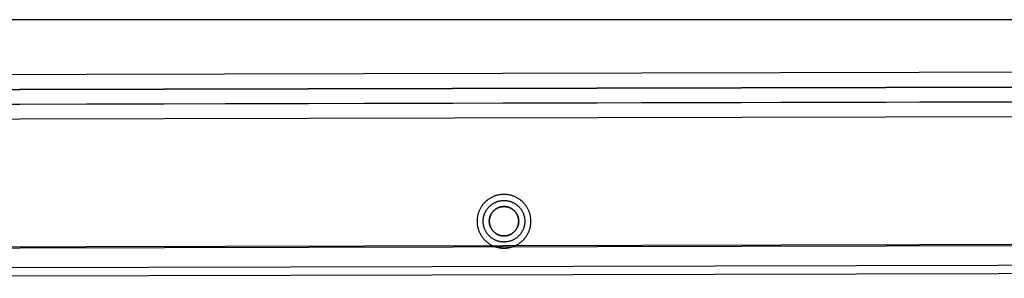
# Model space of a CAD drawing. Header units: millimetres. Extents: x -443 to 78, y -75 to 91.
# Tile 12 of 40: x -282 to -202, y 58 to 79. Entities that reach past the tile are written whole.
import ezdxf

# ---------------------------------------------------------------- set-up
doc = ezdxf.new("R2010")
doc.units = ezdxf.units.MM
doc.header["$MEASUREMENT"] = 0
doc.layers.add('Predefinito', color=5, linetype='Continuous')

msp = doc.modelspace()

# ---------------------------------------------------------------- linework, layer by layer
at = {"layer": 'Predefinito'}
for points in [[(-432.094, 79.164), (-153.494, 79.164)], [(-432.094, 79.164), (-153.494, 79.164)], [(-240.594, 62.664), (-240.594, 62.713), (-240.596, 62.762), (-240.599, 62.812), (-240.603, 62.862), (-240.608, 62.912), (-240.614, 62.963), (-240.622, 63.013), (-240.63, 63.064), (-240.641, 63.116), (-240.652, 63.167), (-240.665, 63.218), (-240.679, 63.269), (-240.694, 63.321), (-240.711, 63.372), (-240.729, 63.423), (-240.748, 63.474), (-240.769, 63.525), (-240.791, 63.575), (-240.815, 63.625), (-240.839, 63.675), (-240.866, 63.724), (-240.893, 63.772), (-240.922, 63.82), (-240.952, 63.868), (-240.984, 63.915), (-241.017, 63.961), (-241.051, 64.006), (-241.086, 64.051), (-241.122, 64.094), (-241.16, 64.137), (-241.198, 64.179), (-241.238, 64.22), (-241.279, 64.259), (-241.321, 64.298), (-241.363, 64.336), (-241.407, 64.372), (-241.452, 64.407), (-241.497, 64.441), (-241.543, 64.474), (-241.59, 64.506), (-241.637, 64.536), (-241.685, 64.565), (-241.734, 64.592), (-241.783, 64.618), (-241.833, 64.643), (-241.883, 64.667), (-241.933, 64.689), (-241.984, 64.71), (-242.035, 64.729), (-242.086, 64.747), (-242.137, 64.764), (-242.188, 64.779), (-242.24, 64.793), (-242.291, 64.806), (-242.342, 64.817), (-242.393, 64.827), (-242.444, 64.836), (-242.495, 64.844), (-242.546, 64.85), (-242.596, 64.855), (-242.646, 64.859), (-242.696, 64.862), (-242.745, 64.864), (-242.794, 64.864), (-242.843, 64.864), (-242.892, 64.862), (-242.941, 64.859), (-242.991, 64.855), (-243.042, 64.85), (-243.092, 64.844), (-243.143, 64.836), (-243.194, 64.827), (-243.245, 64.817), (-243.296, 64.806), (-243.348, 64.793), (-243.399, 64.779), (-243.45, 64.764), (-243.502, 64.747), (-243.553, 64.729), (-243.604, 64.71), (-243.654, 64.689), (-243.705, 64.667), (-243.755, 64.643), (-243.804, 64.618), (-243.853, 64.592), (-243.902, 64.565), (-243.95, 64.536), (-243.998, 64.506), (-244.044, 64.474), (-244.091, 64.441), (-244.136, 64.407), (-244.18, 64.372), (-244.224, 64.336), (-244.267, 64.298), (-244.309, 64.259), (-244.349, 64.22), (-244.389, 64.179), (-244.428, 64.137), (-244.465, 64.094), (-244.502, 64.051), (-244.537, 64.006), (-244.571, 63.961), (-244.604, 63.915), (-244.635, 63.868), (-244.665, 63.82), (-244.694, 63.772), (-244.722, 63.724), (-244.748, 63.675), (-244.773, 63.625), (-244.796, 63.575), (-244.818, 63.525), (-244.839, 63.474), (-244.859, 63.423), (-244.877, 63.372), (-244.893, 63.321), (-244.909, 63.269), (-244.923, 63.218), (-244.936, 63.167), (-244.947, 63.116), (-244.957, 63.064), (-244.966, 63.013), (-244.973, 62.963), (-244.98, 62.912), (-244.985, 62.862), (-244.989, 62.812), (-244.992, 62.762), (-244.993, 62.713), (-244.994, 62.664)], [(-244.494, 62.664), (-244.493, 62.702), (-244.492, 62.74), (-244.49, 62.778), (-244.487, 62.817), (-244.483, 62.856), (-244.478, 62.895), (-244.472, 62.934), (-244.465, 62.973), (-244.458, 63.013), (-244.449, 63.053), (-244.439, 63.092), (-244.428, 63.132), (-244.416, 63.172), (-244.403, 63.211), (-244.389, 63.251), (-244.374, 63.29), (-244.358, 63.329), (-244.341, 63.368), (-244.323, 63.407), (-244.304, 63.445), (-244.284, 63.483), (-244.262, 63.521), (-244.24, 63.558), (-244.217, 63.594), (-244.192, 63.631), (-244.167, 63.666), (-244.141, 63.701), (-244.114, 63.736), (-244.085, 63.769), (-244.056, 63.802), (-244.027, 63.835), (-243.996, 63.866), (-243.964, 63.897), (-243.932, 63.927), (-243.899, 63.956), (-243.865, 63.984), (-243.831, 64.011), (-243.796, 64.037), (-243.76, 64.063), (-243.724, 64.087), (-243.687, 64.11), (-243.65, 64.133), (-243.613, 64.154), (-243.575, 64.174), (-243.536, 64.193), (-243.498, 64.212), (-243.459, 64.229), (-243.419, 64.245), (-243.38, 64.26), (-243.341, 64.274), (-243.301, 64.287), (-243.261, 64.298), (-243.222, 64.309), (-243.182, 64.319), (-243.143, 64.328), (-243.103, 64.336), (-243.064, 64.343), (-243.024, 64.348), (-242.985, 64.353), (-242.946, 64.357), (-242.908, 64.36), (-242.87, 64.362), (-242.831, 64.364), (-242.794, 64.364), (-242.756, 64.364), (-242.718, 64.362), (-242.68, 64.36), (-242.641, 64.357), (-242.602, 64.353), (-242.563, 64.348), (-242.524, 64.343), (-242.484, 64.336), (-242.445, 64.328), (-242.405, 64.319), (-242.366, 64.309), (-242.326, 64.298), (-242.286, 64.287), (-242.247, 64.274), (-242.207, 64.26), (-242.168, 64.245), (-242.129, 64.229), (-242.09, 64.212), (-242.051, 64.193), (-242.013, 64.174), (-241.975, 64.154), (-241.937, 64.133), (-241.9, 64.11), (-241.863, 64.087), (-241.827, 64.063), (-241.792, 64.037), (-241.757, 64.011), (-241.722, 63.984), (-241.688, 63.956), (-241.655, 63.927), (-241.623, 63.897), (-241.592, 63.866), (-241.561, 63.835), (-241.531, 63.802), (-241.502, 63.769), (-241.474, 63.736), (-241.447, 63.701), (-241.42, 63.666), (-241.395, 63.631), (-241.371, 63.594), (-241.347, 63.558), (-241.325, 63.521), (-241.304, 63.483), (-241.284, 63.445), (-241.264, 63.407), (-241.246, 63.368), (-241.229, 63.329), (-241.213, 63.29), (-241.198, 63.251), (-241.184, 63.211), (-241.171, 63.172), (-241.159, 63.132), (-241.149, 63.092), (-241.139, 63.053), (-241.13, 63.013), (-241.122, 62.973), (-241.115, 62.934), (-241.109, 62.895), (-241.105, 62.856), (-241.101, 62.817), (-241.098, 62.778), (-241.095, 62.74), (-241.094, 62.702), (-241.094, 62.664)], [(-243.994, 62.664), (-243.993, 62.691), (-243.993, 62.718), (-243.991, 62.745), (-243.989, 62.772), (-243.986, 62.799), (-243.983, 62.827), (-243.978, 62.855), (-243.974, 62.882), (-243.968, 62.91), (-243.962, 62.938), (-243.955, 62.966), (-243.947, 62.994), (-243.939, 63.022), (-243.93, 63.05), (-243.92, 63.078), (-243.909, 63.106), (-243.898, 63.133), (-243.886, 63.161), (-243.873, 63.188), (-243.86, 63.215), (-243.845, 63.242), (-243.83, 63.269), (-243.815, 63.295), (-243.798, 63.321), (-243.781, 63.346), (-243.763, 63.371), (-243.745, 63.396), (-243.725, 63.42), (-243.705, 63.444), (-243.685, 63.468), (-243.664, 63.49), (-243.642, 63.513), (-243.62, 63.534), (-243.597, 63.555), (-243.574, 63.576), (-243.55, 63.596), (-243.526, 63.615), (-243.501, 63.633), (-243.476, 63.651), (-243.45, 63.669), (-243.424, 63.685), (-243.398, 63.701), (-243.372, 63.716), (-243.345, 63.73), (-243.318, 63.744), (-243.291, 63.756), (-243.263, 63.769), (-243.235, 63.78), (-243.208, 63.79), (-243.18, 63.8), (-243.152, 63.809), (-243.124, 63.818), (-243.096, 63.825), (-243.068, 63.832), (-243.04, 63.839), (-243.012, 63.844), (-242.984, 63.849), (-242.957, 63.853), (-242.929, 63.856), (-242.902, 63.859), (-242.874, 63.861), (-242.847, 63.863), (-242.82, 63.864), (-242.794, 63.864), (-242.767, 63.864), (-242.74, 63.863), (-242.713, 63.861), (-242.686, 63.859), (-242.658, 63.856), (-242.631, 63.853), (-242.603, 63.849), (-242.575, 63.844), (-242.547, 63.839), (-242.52, 63.832), (-242.492, 63.825), (-242.464, 63.818), (-242.436, 63.809), (-242.408, 63.8), (-242.38, 63.79), (-242.352, 63.78), (-242.324, 63.769), (-242.297, 63.756), (-242.27, 63.744), (-242.243, 63.73), (-242.216, 63.716), (-242.189, 63.701), (-242.163, 63.685), (-242.137, 63.669), (-242.112, 63.651), (-242.086, 63.633), (-242.062, 63.615), (-242.037, 63.596), (-242.014, 63.576), (-241.99, 63.555), (-241.967, 63.534), (-241.945, 63.513), (-241.924, 63.49), (-241.902, 63.468), (-241.882, 63.444), (-241.862, 63.42), (-241.843, 63.396), (-241.824, 63.371), (-241.806, 63.346), (-241.789, 63.321), (-241.773, 63.295), (-241.757, 63.269), (-241.742, 63.242), (-241.728, 63.215), (-241.714, 63.188), (-241.701, 63.161), (-241.689, 63.133), (-241.678, 63.106), (-241.667, 63.078), (-241.658, 63.05), (-241.648, 63.022), (-241.64, 62.994), (-241.632, 62.966), (-241.625, 62.938), (-241.619, 62.91), (-241.614, 62.882), (-241.609, 62.855), (-241.605, 62.827), (-241.601, 62.799), (-241.599, 62.772), (-241.596, 62.745), (-241.595, 62.718), (-241.594, 62.691), (-241.594, 62.664)], [(-243.994, 62.664), (-243.993, 62.691), (-243.993, 62.718), (-243.991, 62.745), (-243.989, 62.772), (-243.986, 62.799), (-243.983, 62.827), (-243.978, 62.855), (-243.974, 62.882), (-243.968, 62.91), (-243.962, 62.938), (-243.955, 62.966), (-243.947, 62.994), (-243.939, 63.022), (-243.93, 63.05), (-243.92, 63.078), (-243.909, 63.106), (-243.898, 63.133), (-243.886, 63.161), (-243.873, 63.188), (-243.86, 63.215), (-243.845, 63.242), (-243.83, 63.269), (-243.815, 63.295), (-243.798, 63.321), (-243.781, 63.346), (-243.763, 63.371), (-243.745, 63.396), (-243.725, 63.42), (-243.705, 63.444), (-243.685, 63.468), (-243.664, 63.49), (-243.642, 63.513), (-243.62, 63.534), (-243.597, 63.555), (-243.574, 63.576), (-243.55, 63.596), (-243.526, 63.615), (-243.501, 63.633), (-243.476, 63.651), (-243.45, 63.669), (-243.424, 63.685), (-243.398, 63.701), (-243.372, 63.716), (-243.345, 63.73), (-243.318, 63.744), (-243.291, 63.756), (-243.263, 63.769), (-243.235, 63.78), (-243.208, 63.79), (-243.18, 63.8), (-243.152, 63.809), (-243.124, 63.818), (-243.096, 63.825), (-243.068, 63.832), (-243.04, 63.839), (-243.012, 63.844), (-242.984, 63.849), (-242.957, 63.853), (-242.929, 63.856), (-242.902, 63.859), (-242.874, 63.861), (-242.847, 63.863), (-242.82, 63.864), (-242.794, 63.864), (-242.767, 63.864), (-242.74, 63.863), (-242.713, 63.861), (-242.686, 63.859), (-242.658, 63.856), (-242.631, 63.853), (-242.603, 63.849), (-242.575, 63.844), (-242.547, 63.839), (-242.52, 63.832), (-242.492, 63.825), (-242.464, 63.818), (-242.436, 63.809), (-242.408, 63.8), (-242.38, 63.79), (-242.352, 63.78), (-242.324, 63.769), (-242.297, 63.756), (-242.27, 63.744), (-242.243, 63.73), (-242.216, 63.716), (-242.189, 63.701), (-242.163, 63.685), (-242.137, 63.669), (-242.112, 63.651), (-242.086, 63.633), (-242.062, 63.615), (-242.037, 63.596), (-242.014, 63.576), (-241.99, 63.555), (-241.967, 63.534), (-241.945, 63.513), (-241.924, 63.49), (-241.902, 63.468), (-241.882, 63.444), (-241.862, 63.42), (-241.843, 63.396), (-241.824, 63.371), (-241.806, 63.346), (-241.789, 63.321), (-241.773, 63.295), (-241.757, 63.269), (-241.742, 63.242), (-241.728, 63.215), (-241.714, 63.188), (-241.701, 63.161), (-241.689, 63.133), (-241.678, 63.106), (-241.667, 63.078), (-241.658, 63.05), (-241.648, 63.022), (-241.64, 62.994), (-241.632, 62.966), (-241.625, 62.938), (-241.619, 62.91), (-241.614, 62.882), (-241.609, 62.855), (-241.605, 62.827), (-241.601, 62.799), (-241.599, 62.772), (-241.596, 62.745), (-241.595, 62.718), (-241.594, 62.691), (-241.594, 62.664)], [(-241.594, 62.664), (-241.594, 62.691), (-241.595, 62.718), (-241.596, 62.745), (-241.599, 62.772), (-241.601, 62.799), (-241.605, 62.827), (-241.609, 62.855), (-241.614, 62.882), (-241.619, 62.91), (-241.625, 62.938), (-241.632, 62.966), (-241.64, 62.994), (-241.648, 63.022), (-241.658, 63.05), (-241.667, 63.078), (-241.678, 63.106), (-241.689, 63.133), (-241.701, 63.161), (-241.714, 63.188), (-241.728, 63.215), (-241.742, 63.242), (-241.757, 63.269), (-241.773, 63.295), (-241.789, 63.321), (-241.806, 63.346), (-241.824, 63.371), (-241.843, 63.396), (-241.862, 63.42), (-241.882, 63.444), (-241.902, 63.468), (-241.924, 63.49), (-241.945, 63.513), (-241.967, 63.534), (-241.99, 63.555), (-242.014, 63.576), (-242.037, 63.596), (-242.062, 63.615), (-242.086, 63.633), (-242.112, 63.651), (-242.137, 63.669), (-242.163, 63.685), (-242.189, 63.701), (-242.216, 63.716), (-242.243, 63.73), (-242.27, 63.744), (-242.297, 63.756), (-242.324, 63.769), (-242.352, 63.78), (-242.38, 63.79), (-242.408, 63.8), (-242.436, 63.809), (-242.464, 63.818), (-242.492, 63.825), (-242.52, 63.832), (-242.547, 63.839), (-242.575, 63.844), (-242.603, 63.849), (-242.631, 63.853), (-242.658, 63.856), (-242.686, 63.859), (-242.713, 63.861), (-242.74, 63.863), (-242.767, 63.864), (-242.794, 63.864), (-242.82, 63.864), (-242.847, 63.863), (-242.874, 63.861), (-242.902, 63.859), (-242.929, 63.856), (-242.957, 63.853), (-242.984, 63.849), (-243.012, 63.844), (-243.04, 63.839), (-243.068, 63.832), (-243.096, 63.825), (-243.124, 63.818), (-243.152, 63.809), (-243.18, 63.8), (-243.208, 63.79), (-243.235, 63.78), (-243.263, 63.769), (-243.291, 63.756), (-243.318, 63.744), (-243.345, 63.73), (-243.372, 63.716), (-243.398, 63.701), (-243.424, 63.685), (-243.45, 63.669), (-243.476, 63.651), (-243.501, 63.633), (-243.526, 63.615), (-243.55, 63.596), (-243.574, 63.576), (-243.597, 63.555), (-243.62, 63.534), (-243.642, 63.513), (-243.664, 63.49), (-243.685, 63.468), (-243.705, 63.444), (-243.725, 63.42), (-243.745, 63.396), (-243.763, 63.371), (-243.781, 63.346), (-243.798, 63.321), (-243.815, 63.295), (-243.83, 63.269), (-243.845, 63.242), (-243.86, 63.215), (-243.873, 63.188), (-243.886, 63.161), (-243.898, 63.133), (-243.909, 63.106), (-243.92, 63.078), (-243.93, 63.05), (-243.939, 63.022), (-243.947, 62.994), (-243.955, 62.966), (-243.962, 62.938), (-243.968, 62.91), (-243.974, 62.882), (-243.978, 62.855), (-243.983, 62.827), (-243.986, 62.799), (-243.989, 62.772), (-243.991, 62.745), (-243.993, 62.718), (-243.993, 62.691), (-243.994, 62.664)], [(-244.994, 62.664), (-244.993, 62.615), (-244.992, 62.566), (-244.989, 62.516), (-244.985, 62.466), (-244.98, 62.416), (-244.973, 62.366), (-244.966, 62.315), (-244.957, 62.264), (-244.947, 62.213), (-244.936, 62.161), (-244.923, 62.11), (-244.909, 62.059), (-244.893, 62.007), (-244.877, 61.956), (-244.859, 61.905), (-244.839, 61.854), (-244.818, 61.804), (-244.796, 61.753), (-244.773, 61.703), (-244.748, 61.654), (-244.722, 61.605), (-244.694, 61.556), (-244.665, 61.508), (-244.635, 61.46), (-244.604, 61.413), (-244.571, 61.367), (-244.537, 61.322), (-244.502, 61.277), (-244.465, 61.234), (-244.428, 61.191), (-244.389, 61.149), (-244.349, 61.108), (-244.309, 61.069), (-244.267, 61.03), (-244.224, 60.993), (-244.18, 60.956), (-244.136, 60.921), (-244.091, 60.887), (-244.044, 60.854), (-243.998, 60.823), (-243.95, 60.793), (-243.902, 60.764), (-243.853, 60.736), (-243.804, 60.71), (-243.755, 60.685), (-243.705, 60.662), (-243.654, 60.639), (-243.604, 60.619), (-243.553, 60.599), (-243.502, 60.581), (-243.45, 60.564), (-243.399, 60.549), (-243.348, 60.535), (-243.296, 60.522), (-243.245, 60.511), (-243.194, 60.501), (-243.143, 60.492), (-243.092, 60.484), (-243.042, 60.478), (-242.991, 60.473), (-242.941, 60.469), (-242.892, 60.466), (-242.843, 60.465), (-242.794, 60.464), (-242.745, 60.465), (-242.696, 60.466), (-242.646, 60.469), (-242.596, 60.473), (-242.546, 60.478), (-242.495, 60.484), (-242.444, 60.492), (-242.393, 60.501), (-242.342, 60.511), (-242.291, 60.522), (-242.24, 60.535), (-242.188, 60.549), (-242.137, 60.564), (-242.086, 60.581), (-242.035, 60.599), (-241.984, 60.619), (-241.933, 60.639), (-241.883, 60.662), (-241.833, 60.685), (-241.783, 60.71), (-241.734, 60.736), (-241.685, 60.764), (-241.637, 60.793), (-241.59, 60.823), (-241.543, 60.854), (-241.497, 60.887), (-241.452, 60.921), (-241.407, 60.956), (-241.363, 60.993), (-241.321, 61.03), (-241.279, 61.069), (-241.238, 61.108), (-241.198, 61.149), (-241.16, 61.191), (-241.122, 61.234), (-241.086, 61.277), (-241.051, 61.322), (-241.017, 61.367), (-240.984, 61.413), (-240.952, 61.46), (-240.922, 61.508), (-240.893, 61.556), (-240.866, 61.605), (-240.839, 61.654), (-240.815, 61.703), (-240.791, 61.753), (-240.769, 61.804), (-240.748, 61.854), (-240.729, 61.905), (-240.711, 61.956), (-240.694, 62.007), (-240.679, 62.059), (-240.665, 62.11), (-240.652, 62.161), (-240.641, 62.213), (-240.63, 62.264), (-240.622, 62.315), (-240.614, 62.366), (-240.608, 62.416), (-240.603, 62.466), (-240.599, 62.516), (-240.596, 62.566), (-240.594, 62.615), (-240.594, 62.664)], [(-241.094, 62.664), (-241.094, 62.626), (-241.095, 62.588), (-241.098, 62.55), (-241.101, 62.511), (-241.105, 62.473), (-241.109, 62.433), (-241.115, 62.394), (-241.122, 62.355), (-241.13, 62.315), (-241.139, 62.276), (-241.149, 62.236), (-241.159, 62.196), (-241.171, 62.157), (-241.184, 62.117), (-241.198, 62.078), (-241.213, 62.038), (-241.229, 61.999), (-241.246, 61.96), (-241.264, 61.922), (-241.284, 61.883), (-241.304, 61.845), (-241.325, 61.808), (-241.347, 61.771), (-241.371, 61.734), (-241.395, 61.698), (-241.42, 61.662), (-241.447, 61.627), (-241.474, 61.593), (-241.502, 61.559), (-241.531, 61.526), (-241.561, 61.494), (-241.592, 61.462), (-241.623, 61.431), (-241.655, 61.401), (-241.688, 61.372), (-241.722, 61.344), (-241.757, 61.317), (-241.792, 61.291), (-241.827, 61.266), (-241.863, 61.241), (-241.9, 61.218), (-241.937, 61.196), (-241.975, 61.174), (-242.013, 61.154), (-242.051, 61.135), (-242.09, 61.117), (-242.129, 61.1), (-242.168, 61.083), (-242.207, 61.068), (-242.247, 61.055), (-242.286, 61.042), (-242.326, 61.03), (-242.366, 61.019), (-242.405, 61.009), (-242.445, 61), (-242.484, 60.992), (-242.524, 60.986), (-242.563, 60.98), (-242.602, 60.975), (-242.641, 60.971), (-242.68, 60.968), (-242.718, 60.966), (-242.756, 60.965), (-242.794, 60.964), (-242.831, 60.965), (-242.87, 60.966), (-242.908, 60.968), (-242.946, 60.971), (-242.985, 60.975), (-243.024, 60.98), (-243.064, 60.986), (-243.103, 60.992), (-243.143, 61), (-243.182, 61.009), (-243.222, 61.019), (-243.261, 61.03), (-243.301, 61.042), (-243.341, 61.055), (-243.38, 61.068), (-243.419, 61.083), (-243.459, 61.1), (-243.498, 61.117), (-243.536, 61.135), (-243.575, 61.154), (-243.613, 61.174), (-243.65, 61.196), (-243.687, 61.218), (-243.724, 61.241), (-243.76, 61.266), (-243.796, 61.291), (-243.831, 61.317), (-243.865, 61.344), (-243.899, 61.372), (-243.932, 61.401), (-243.964, 61.431), (-243.996, 61.462), (-244.027, 61.494), (-244.056, 61.526), (-244.085, 61.559), (-244.114, 61.593), (-244.141, 61.627), (-244.167, 61.662), (-244.192, 61.698), (-244.217, 61.734), (-244.24, 61.771), (-244.262, 61.808), (-244.284, 61.845), (-244.304, 61.883), (-244.323, 61.922), (-244.341, 61.96), (-244.358, 61.999), (-244.374, 62.038), (-244.389, 62.078), (-244.403, 62.117), (-244.416, 62.157), (-244.428, 62.196), (-244.439, 62.236), (-244.449, 62.276), (-244.458, 62.315), (-244.465, 62.355), (-244.472, 62.394), (-244.478, 62.433), (-244.483, 62.473), (-244.487, 62.511), (-244.49, 62.55), (-244.492, 62.588), (-244.493, 62.626), (-244.494, 62.664)], [(-241.594, 62.664), (-241.594, 62.637), (-241.595, 62.611), (-241.596, 62.584), (-241.599, 62.556), (-241.601, 62.529), (-241.605, 62.501), (-241.609, 62.474), (-241.614, 62.446), (-241.619, 62.418), (-241.625, 62.39), (-241.632, 62.362), (-241.64, 62.334), (-241.648, 62.306), (-241.658, 62.278), (-241.667, 62.25), (-241.678, 62.222), (-241.689, 62.195), (-241.701, 62.167), (-241.714, 62.14), (-241.728, 62.113), (-241.742, 62.086), (-241.757, 62.06), (-241.773, 62.033), (-241.789, 62.007), (-241.806, 61.982), (-241.824, 61.957), (-241.843, 61.932), (-241.862, 61.908), (-241.882, 61.884), (-241.902, 61.861), (-241.924, 61.838), (-241.945, 61.816), (-241.967, 61.794), (-241.99, 61.773), (-242.014, 61.752), (-242.037, 61.732), (-242.062, 61.713), (-242.086, 61.695), (-242.112, 61.677), (-242.137, 61.66), (-242.163, 61.643), (-242.189, 61.628), (-242.216, 61.612), (-242.243, 61.598), (-242.27, 61.585), (-242.297, 61.572), (-242.324, 61.56), (-242.352, 61.548), (-242.38, 61.538), (-242.408, 61.528), (-242.436, 61.519), (-242.464, 61.51), (-242.492, 61.503), (-242.52, 61.496), (-242.547, 61.49), (-242.575, 61.484), (-242.603, 61.479), (-242.631, 61.475), (-242.658, 61.472), (-242.686, 61.469), (-242.713, 61.467), (-242.74, 61.465), (-242.767, 61.464), (-242.794, 61.464), (-242.82, 61.464), (-242.847, 61.465), (-242.874, 61.467), (-242.902, 61.469), (-242.929, 61.472), (-242.957, 61.475), (-242.984, 61.479), (-243.012, 61.484), (-243.04, 61.49), (-243.068, 61.496), (-243.096, 61.503), (-243.124, 61.51), (-243.152, 61.519), (-243.18, 61.528), (-243.208, 61.538), (-243.235, 61.548), (-243.263, 61.56), (-243.291, 61.572), (-243.318, 61.585), (-243.345, 61.598), (-243.372, 61.612), (-243.398, 61.628), (-243.424, 61.643), (-243.45, 61.66), (-243.476, 61.677), (-243.501, 61.695), (-243.526, 61.713), (-243.55, 61.732), (-243.574, 61.752), (-243.597, 61.773), (-243.62, 61.794), (-243.642, 61.816), (-243.664, 61.838), (-243.685, 61.861), (-243.705, 61.884), (-243.725, 61.908), (-243.745, 61.932), (-243.763, 61.957), (-243.781, 61.982), (-243.798, 62.007), (-243.815, 62.033), (-243.83, 62.06), (-243.845, 62.086), (-243.86, 62.113), (-243.873, 62.14), (-243.886, 62.167), (-243.898, 62.195), (-243.909, 62.222), (-243.92, 62.25), (-243.93, 62.278), (-243.939, 62.306), (-243.947, 62.334), (-243.955, 62.362), (-243.962, 62.39), (-243.968, 62.418), (-243.974, 62.446), (-243.978, 62.474), (-243.983, 62.501), (-243.986, 62.529), (-243.989, 62.556), (-243.991, 62.584), (-243.993, 62.611), (-243.993, 62.637), (-243.994, 62.664)], [(-241.594, 62.664), (-241.594, 62.637), (-241.595, 62.611), (-241.596, 62.584), (-241.599, 62.556), (-241.601, 62.529), (-241.605, 62.501), (-241.609, 62.474), (-241.614, 62.446), (-241.619, 62.418), (-241.625, 62.39), (-241.632, 62.362), (-241.64, 62.334), (-241.648, 62.306), (-241.658, 62.278), (-241.667, 62.25), (-241.678, 62.222), (-241.689, 62.195), (-241.701, 62.167), (-241.714, 62.14), (-241.728, 62.113), (-241.742, 62.086), (-241.757, 62.06), (-241.773, 62.033), (-241.789, 62.007), (-241.806, 61.982), (-241.824, 61.957), (-241.843, 61.932), (-241.862, 61.908), (-241.882, 61.884), (-241.902, 61.861), (-241.924, 61.838), (-241.945, 61.816), (-241.967, 61.794), (-241.99, 61.773), (-242.014, 61.752), (-242.037, 61.732), (-242.062, 61.713), (-242.086, 61.695), (-242.112, 61.677), (-242.137, 61.66), (-242.163, 61.643), (-242.189, 61.628), (-242.216, 61.612), (-242.243, 61.598), (-242.27, 61.585), (-242.297, 61.572), (-242.324, 61.56), (-242.352, 61.548), (-242.38, 61.538), (-242.408, 61.528), (-242.436, 61.519), (-242.464, 61.51), (-242.492, 61.503), (-242.52, 61.496), (-242.547, 61.49), (-242.575, 61.484), (-242.603, 61.479), (-242.631, 61.475), (-242.658, 61.472), (-242.686, 61.469), (-242.713, 61.467), (-242.74, 61.465), (-242.767, 61.464), (-242.794, 61.464), (-242.82, 61.464), (-242.847, 61.465), (-242.874, 61.467), (-242.902, 61.469), (-242.929, 61.472), (-242.957, 61.475), (-242.984, 61.479), (-243.012, 61.484), (-243.04, 61.49), (-243.068, 61.496), (-243.096, 61.503), (-243.124, 61.51), (-243.152, 61.519), (-243.18, 61.528), (-243.208, 61.538), (-243.235, 61.548), (-243.263, 61.56), (-243.291, 61.572), (-243.318, 61.585), (-243.345, 61.598), (-243.372, 61.612), (-243.398, 61.628), (-243.424, 61.643), (-243.45, 61.66), (-243.476, 61.677), (-243.501, 61.695), (-243.526, 61.713), (-243.55, 61.732), (-243.574, 61.752), (-243.597, 61.773), (-243.62, 61.794), (-243.642, 61.816), (-243.664, 61.838), (-243.685, 61.861), (-243.705, 61.884), (-243.725, 61.908), (-243.745, 61.932), (-243.763, 61.957), (-243.781, 61.982), (-243.798, 62.007), (-243.815, 62.033), (-243.83, 62.06), (-243.845, 62.086), (-243.86, 62.113), (-243.873, 62.14), (-243.886, 62.167), (-243.898, 62.195), (-243.909, 62.222), (-243.92, 62.25), (-243.93, 62.278), (-243.939, 62.306), (-243.947, 62.334), (-243.955, 62.362), (-243.962, 62.39), (-243.968, 62.418), (-243.974, 62.446), (-243.978, 62.474), (-243.983, 62.501), (-243.986, 62.529), (-243.989, 62.556), (-243.991, 62.584), (-243.993, 62.611), (-243.993, 62.637), (-243.994, 62.664)], [(-243.994, 62.664), (-243.993, 62.637), (-243.993, 62.611), (-243.991, 62.584), (-243.989, 62.556), (-243.986, 62.529), (-243.983, 62.501), (-243.978, 62.474), (-243.974, 62.446), (-243.968, 62.418), (-243.962, 62.39), (-243.955, 62.362), (-243.947, 62.334), (-243.939, 62.306), (-243.93, 62.278), (-243.92, 62.25), (-243.909, 62.222), (-243.898, 62.195), (-243.886, 62.167), (-243.873, 62.14), (-243.86, 62.113), (-243.845, 62.086), (-243.83, 62.06), (-243.815, 62.033), (-243.798, 62.007), (-243.781, 61.982), (-243.763, 61.957), (-243.745, 61.932), (-243.725, 61.908), (-243.705, 61.884), (-243.685, 61.861), (-243.664, 61.838), (-243.642, 61.816), (-243.62, 61.794), (-243.597, 61.773), (-243.574, 61.752), (-243.55, 61.732), (-243.526, 61.713), (-243.501, 61.695), (-243.476, 61.677), (-243.45, 61.66), (-243.424, 61.643), (-243.398, 61.628), (-243.372, 61.612), (-243.345, 61.598), (-243.318, 61.585), (-243.291, 61.572), (-243.263, 61.56), (-243.235, 61.548), (-243.208, 61.538), (-243.18, 61.528), (-243.152, 61.519), (-243.124, 61.51), (-243.096, 61.503), (-243.068, 61.496), (-243.04, 61.49), (-243.012, 61.484), (-242.984, 61.479), (-242.957, 61.475), (-242.929, 61.472), (-242.902, 61.469), (-242.874, 61.467), (-242.847, 61.465), (-242.82, 61.464), (-242.794, 61.464), (-242.767, 61.464), (-242.74, 61.465), (-242.713, 61.467), (-242.686, 61.469), (-242.658, 61.472), (-242.631, 61.475), (-242.603, 61.479), (-242.575, 61.484), (-242.547, 61.49), (-242.52, 61.496), (-242.492, 61.503), (-242.464, 61.51), (-242.436, 61.519), (-242.408, 61.528), (-242.38, 61.538), (-242.352, 61.548), (-242.324, 61.56), (-242.297, 61.572), (-242.27, 61.585), (-242.243, 61.598), (-242.216, 61.612), (-242.189, 61.628), (-242.163, 61.643), (-242.137, 61.66), (-242.112, 61.677), (-242.086, 61.695), (-242.062, 61.713), (-242.037, 61.732), (-242.014, 61.752), (-241.99, 61.773), (-241.967, 61.794), (-241.945, 61.816), (-241.924, 61.838), (-241.902, 61.861), (-241.882, 61.884), (-241.862, 61.908), (-241.843, 61.932), (-241.824, 61.957), (-241.806, 61.982), (-241.789, 62.007), (-241.773, 62.033), (-241.757, 62.06), (-241.742, 62.086), (-241.728, 62.113), (-241.714, 62.14), (-241.701, 62.167), (-241.689, 62.195), (-241.678, 62.222), (-241.667, 62.25), (-241.658, 62.278), (-241.648, 62.306), (-241.64, 62.334), (-241.632, 62.362), (-241.625, 62.39), (-241.619, 62.418), (-241.614, 62.446), (-241.609, 62.474), (-241.605, 62.501), (-241.601, 62.529), (-241.599, 62.556), (-241.596, 62.584), (-241.595, 62.611), (-241.594, 62.637), (-241.594, 62.664)]]:
    msp.add_lwpolyline(points, dxfattribs=at)
at = {"layer": 'Predefinito', "extrusion": (-0.000131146, -3.07498e-07, 1)}
for points in [[(-140.788, 74.997), (-435.82, 74.305)], [(-435.817, 73.112), (-140.785, 73.804)], [(-435.781, 71.888), (-140.782, 72.58)], [(-435.779, 70.695), (-140.779, 71.387)], [(-140.755, 60.887), (-435.754, 60.195)], [(-435.754, 60.128), (-140.755, 60.82)], [(-375.935, 58.661), (-121.443, 59.257)], [(-375.934, 57.991), (-121.442, 58.588)]]:
    msp.add_lwpolyline(points, dxfattribs=at)
at = {"layer": 'Predefinito', "extrusion": (-1.32765e-05, 1, 0)}
msp.add_lwpolyline([(140.787, 14.223), (435.821, 14.259)], dxfattribs=at)
at = {"layer": 'Predefinito', "extrusion": (-0.00025333, -5.90623e-07, 1)}
for points in [[(-435.781, 73.099), (-140.782, 73.786)], [(-435.778, 71.906), (-140.779, 72.593)]]:
    msp.add_lwpolyline(points, dxfattribs=at)
at = {"layer": 'Predefinito', "extrusion": (1, 0, 0)}
for points in [[(63.864, 1), (64.864, 0)], [(63.864, 1), (63.864, 1.2)], [(62.664, 1), (62.664, 1.2)], [(62.664, 1.2), (62.664, 1)], [(61.464, 1), (61.464, 1.2)], [(61.464, 1), (60.464, 0)]]:
    msp.add_lwpolyline(points, dxfattribs=at)
at = {"layer": 'Predefinito', "extrusion": (0, 1, 0)}
for points in [[(244.994, 0), (243.994, 1)], [(241.594, 1), (240.594, 0)]]:
    msp.add_lwpolyline(points, dxfattribs=at)

doc.saveas('drawing.dxf')
